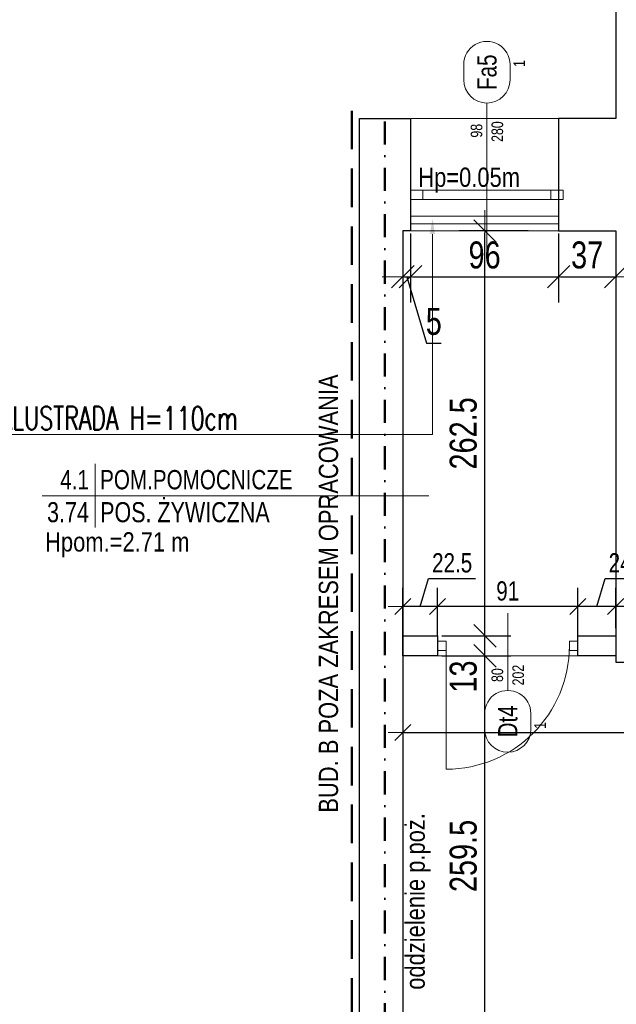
# Model space of a CAD drawing. Header units: millimetres. Extents: x 1390 to 61772, y -2775 to 3946.
# Tile 10 of 24: x 5872 to 6259, y 2520 to 3158. Entities that reach past the tile are written whole.
import ezdxf
from ezdxf import colors
from ezdxf.entities.mleader import LeaderData, LeaderLine
from ezdxf.enums import TextEntityAlignment as Align
from ezdxf.math import Vec2, Vec3

# ---------------------------------------------------------------- set-up
doc = ezdxf.new("R2010")
doc.units = ezdxf.units.MM
doc.linetypes.add('DASHDOT', pattern=[1, 0.5, -0.25, 0, -0.25])
doc.linetypes.add('DASHED', pattern=[0.75, 0.5, -0.25])
for name, color, linetype, lineweight in [('!MARIUSZ', 220, 'Continuous', 35), ('BA_drz', 7, 'Continuous', 18), ('BA_met', 7, 'Continuous', 18), ('BA_sym', 7, 'Continuous', 18), ('BA_txc', 1, 'Continuous', 18), ('BA_txs', 2, 'Continuous', 18), ('PG_OKNA', 7, 'Continuous', 18), ('PG_PARAPETY_WEWN.', 2, 'Continuous', 18), ('PG_PARAPETY_ZEWN.', 1, 'Continuous', 18), ('PG_PODCIĄGI', 1, 'DASHED', 18), ('PG_WIDOKOWE_CIENKIE', 1, 'Continuous', 18), ('PG_WYMIARY', 1, 'Continuous', 18), ('PG_ŚCIANY_SŁUPY', 4, 'Continuous', 30)]:
    doc.layers.add(name, color=color, linetype=linetype, lineweight=lineweight)
doc.layers.add('BA_pom', color=6, linetype='Continuous', lineweight=18, plot=False)
doc.layers.add('PG_POMOCNICZNE', color=6, linetype='Continuous', lineweight=18, plot=False)
doc.styles.add('BIKTS', font='bikromsw.shx', dxfattribs={"width": 0.85})
doc.styles.add('BIKWYM', font='BIKROMSW.SHX', dxfattribs={"width": 0.8})
doc.styles.add('MKA_ROMANS', font='romans.shx', dxfattribs={"width": 0.7})
doc.styles.add('ROMANS', font='bikromsw.shx', dxfattribs={"width": 0.8})
doc.dimstyles.new('BA_KR_50', dxfattribs={"dimscale": 0.5, "dimtxt": 25, "dimasz": 1.666667, "dimexe": 24, "dimexo": 0, "dimgap": 0, "dimtad": 0, "dimdec": 1, "dimrnd": 0.5, "dimzin": 9, "dimdsep": 46, "dimtxsty": 'BIKWYM', "dimblk": 'WYM-KR', "dimcen": 0, "dimdle": 20, "dimclrd": 256, "dimclre": 256, "dimclrt": 7, "dimadec": 0, "dimazin": 0, "dimtfac": 0.033333, "dimtdec": 1, "dimtmove": 0, "dimatfit": 3, "dimldrblk": 'WYM-KR', "dimfxl": 40, "dimfxlon": 1, "dimtvp": 0.8, "dimtolj": 1, "dimarcsym": 0})

# ---------------------------------------------------------------- blocks, each defined once
blk = doc.blocks.new('dr1h901')
at = {"color": 0}
blk.add_line((-0.5, 0), (-0.5, 1), dxfattribs=at)
blk.add_line((0, 0.3622), (0, -0.2655))
blk.add_arc((-0.5, 0), 1, 0, 90, dxfattribs=at)
blk = doc.blocks.new('bikmet')
blk.add_line((0, 1.65), (0, -1.65))
at = {"style": 'ROMANS', "width": 0.8}
blk.add_attdef('NRPOM', text='', height=1, dxfattribs=at).set_placement((-0.333, 0.333), align=Align.RIGHT)
blk.add_attdef('NWAPOM', (0.25, 0.333), '', height=1, dxfattribs=at)
blk.add_attdef('RAREA', text='', height=1.042, dxfattribs=at).set_placement((-0.333, -0.333), align=Align.TOP_RIGHT)
blk.add_attdef('PODLOGA', text='', height=1.042, dxfattribs=at).set_placement((0.25, -0.333), align=Align.TOP_LEFT)
blk = doc.blocks.new('jamb')
blk.add_lwpolyline([(-0.5, -0.5), (-0.5, 0.5), (0.5, 0.5), (0.5, -0.5)], close=True)
blk = doc.blocks.new('A$C8bf4463d')
at = {"true_color": 0xffffff}
h = blk.add_hatch(color=7, dxfattribs=at)
h.dxf.hatch_style = 1
h.paths.add_polyline_path([(2100, 1485), (0, 1485), (0, 0), (2100, 0)])
h.paths.add_polyline_path([(150, 1435), (2050, 1435), (2050, 50), (150, 50)], flags=16)
blk = doc.blocks.new('WYM-KR')
at = {"color": 7, "linetype": 'ByBlock'}
blk.add_line((6.24, 6.24), (-6.24, -6.24), dxfattribs=at)
at = {"linetype": 'ByBlock'}
blk.add_line((11.52, 0), (-11.52, 0), dxfattribs=at)
blk = doc.blocks.new('*D117')
at = {"layer": 'Defpoints', "color": 0, "transparency": 16777216}
for p in [(6258.44, 2777.87), (6258.44, 2763.87), (6284.44, 2763.87)]:
    blk.add_point(p, dxfattribs=at)
at = {"layer": 'PG_WYMIARY', "lineweight": -2, "transparency": 16777216}
for p, q in [((6258.44, 2763.87), (6258.44, 2789.87)), ((6284.44, 2763.87), (6284.44, 2789.87)), ((6283.61, 2777.87), (6259.27, 2777.87))]:
    blk.add_line(p, q, dxfattribs=at)
at = {"layer": 'PG_WYMIARY', "lineweight": -2, "transparency": 16777216, "xscale": 0.8333333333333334, "yscale": 0.8333333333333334, "zscale": 0.8333333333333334, "rotation": 180}
blk.add_blockref('WYM-KR', (6258.44, 2777.87), dxfattribs=at)
at = {"layer": 'PG_WYMIARY', "lineweight": -2, "transparency": 16777216, "xscale": 0.8333333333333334, "yscale": 0.8333333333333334, "zscale": 0.8333333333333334}
blk.add_blockref('WYM-KR', (6284.44, 2777.87), dxfattribs=at)
at = {"layer": 'PG_WYMIARY', "color": 7, "transparency": 16777216, "insert": (6271.44, 2787.87), "char_height": 12.5, "attachment_point": 5, "style": 'BIKWYM'}
blk.add_mtext('\\A1;26', dxfattribs=at)
blk = doc.blocks.new('*D118')
at = {"layer": 'Defpoints', "color": 0, "transparency": 16777216}
for p in [(6233.94, 2777.87), (6233.94, 2758.87), (6258.44, 2763.87)]:
    blk.add_point(p, dxfattribs=at)
at = {"layer": 'PG_WYMIARY', "lineweight": -2, "transparency": 16777216}
for p, q in [((6246.19, 2777.87), (6251.66, 2796.12)), ((6251.66, 2796.12), (6282.14, 2796.12)), ((6233.94, 2758.87), (6233.94, 2789.87)), ((6258.44, 2763.87), (6258.44, 2789.87)), ((6257.61, 2777.87), (6234.77, 2777.87))]:
    blk.add_line(p, q, dxfattribs=at)
at = {"layer": 'PG_WYMIARY', "lineweight": -2, "transparency": 16777216, "xscale": 0.8333333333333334, "yscale": 0.8333333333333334, "zscale": 0.8333333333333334, "rotation": 180}
blk.add_blockref('WYM-KR', (6233.94, 2777.87), dxfattribs=at)
at = {"layer": 'PG_WYMIARY', "lineweight": -2, "transparency": 16777216, "xscale": 0.8333333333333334, "yscale": 0.8333333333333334, "zscale": 0.8333333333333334}
blk.add_blockref('WYM-KR', (6258.44, 2777.87), dxfattribs=at)
at = {"layer": 'PG_WYMIARY', "color": 7, "transparency": 16777216, "insert": (6266.9, 2806.12), "char_height": 12.5, "attachment_point": 5, "style": 'BIKWYM'}
blk.add_mtext('\\A1;24.5', dxfattribs=at)
blk = doc.blocks.new('*D119')
at = {"layer": 'Defpoints', "color": 0, "transparency": 16777216}
for p in [(6142.94, 2777.87), (6142.94, 2758.87), (6233.94, 2758.87)]:
    blk.add_point(p, dxfattribs=at)
at = {"layer": 'PG_WYMIARY', "lineweight": -2, "transparency": 16777216}
for p, q in [((6142.94, 2758.87), (6142.94, 2789.87)), ((6233.94, 2758.87), (6233.94, 2789.87)), ((6233.11, 2777.87), (6143.77, 2777.87))]:
    blk.add_line(p, q, dxfattribs=at)
at = {"layer": 'PG_WYMIARY', "lineweight": -2, "transparency": 16777216, "xscale": 0.8333333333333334, "yscale": 0.8333333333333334, "zscale": 0.8333333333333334, "rotation": 180}
blk.add_blockref('WYM-KR', (6142.94, 2777.87), dxfattribs=at)
at = {"layer": 'PG_WYMIARY', "lineweight": -2, "transparency": 16777216, "xscale": 0.8333333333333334, "yscale": 0.8333333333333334, "zscale": 0.8333333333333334}
blk.add_blockref('WYM-KR', (6233.94, 2777.87), dxfattribs=at)
at = {"layer": 'PG_WYMIARY', "color": 7, "transparency": 16777216, "insert": (6188.44, 2787.87), "char_height": 12.5, "attachment_point": 5, "style": 'BIKWYM'}
blk.add_mtext('\\A1;91', dxfattribs=at)
blk = doc.blocks.new('*D120')
at = {"layer": 'Defpoints', "color": 0, "transparency": 16777216}
for p in [(6120.44, 2777.87), (6120.44, 2758.87), (6142.94, 2758.87)]:
    blk.add_point(p, dxfattribs=at)
at = {"layer": 'PG_WYMIARY', "lineweight": -2, "transparency": 16777216}
for p, q in [((6131.69, 2777.87), (6137.16, 2796.12)), ((6137.16, 2796.12), (6167.64, 2796.12)), ((6120.44, 2758.87), (6120.44, 2789.87)), ((6142.94, 2758.87), (6142.94, 2789.87)), ((6142.11, 2777.87), (6121.27, 2777.87))]:
    blk.add_line(p, q, dxfattribs=at)
at = {"layer": 'PG_WYMIARY', "lineweight": -2, "transparency": 16777216, "xscale": 0.8333333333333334, "yscale": 0.8333333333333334, "zscale": 0.8333333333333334, "rotation": 180}
blk.add_blockref('WYM-KR', (6120.44, 2777.87), dxfattribs=at)
at = {"layer": 'PG_WYMIARY', "lineweight": -2, "transparency": 16777216, "xscale": 0.8333333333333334, "yscale": 0.8333333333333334, "zscale": 0.8333333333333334}
blk.add_blockref('WYM-KR', (6142.94, 2777.87), dxfattribs=at)
at = {"layer": 'PG_WYMIARY', "color": 7, "transparency": 16777216, "insert": (6152.4, 2806.12), "char_height": 12.5, "attachment_point": 5, "style": 'BIKWYM'}
blk.add_mtext('\\A1;22.5', dxfattribs=at)
blk = doc.blocks.new('*D139')
at = {"layer": 'Defpoints', "color": 0, "transparency": 16777216}
for p in [(6142.94, 2745.87), (6173.68, 2745.87), (6120.44, 2486.37)]:
    blk.add_point(p, dxfattribs=at)
at = {"layer": 'PG_WYMIARY', "lineweight": -2, "transparency": 16777216}
for p, q in [((6145.68, 2745.87), (6190.48, 2745.87)), ((6173.68, 2487.53), (6173.68, 2744.7)), ((6145.68, 2486.37), (6190.48, 2486.37))]:
    blk.add_line(p, q, dxfattribs=at)
at = {"layer": 'PG_WYMIARY', "lineweight": -2, "transparency": 16777216, "xscale": 1.166666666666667, "yscale": 1.166666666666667, "zscale": 1.166666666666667}
for p, rotation in [((6173.68, 2745.87), 90), ((6173.68, 2486.37), 270)]:
    blk.add_blockref('WYM-KR', p, dxfattribs=dict(at, rotation=rotation))
at = {"layer": 'PG_WYMIARY', "color": 7, "transparency": 16777216, "insert": (6159.68, 2616.12), "char_height": 17.5, "attachment_point": 5, "rotation": 90, "style": 'BIKWYM'}
blk.add_mtext('\\A1;259.5', dxfattribs=at)
blk = doc.blocks.new('*D140')
at = {"layer": 'Defpoints', "color": 0, "transparency": 16777216}
for p in [(6142.94, 2758.87), (6173.68, 2758.87), (6142.94, 2745.87)]:
    blk.add_point(p, dxfattribs=at)
at = {"layer": 'PG_WYMIARY', "lineweight": -2, "transparency": 16777216}
for p, q in [((6145.68, 2758.87), (6190.48, 2758.87)), ((6173.68, 2747.03), (6173.68, 2757.7)), ((6145.68, 2745.87), (6190.48, 2745.87)), ((6173.68, 2722.43), (6173.68, 2745.87))]:
    blk.add_line(p, q, dxfattribs=at)
at = {"layer": 'PG_WYMIARY', "lineweight": -2, "transparency": 16777216, "xscale": 1.166666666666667, "yscale": 1.166666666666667, "zscale": 1.166666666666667}
for p, rotation in [((6173.68, 2758.87), 90), ((6173.68, 2745.87), 270)]:
    blk.add_blockref('WYM-KR', p, dxfattribs=dict(at, rotation=rotation))
at = {"layer": 'PG_WYMIARY', "color": 7, "transparency": 16777216, "insert": (6159.68, 2732.43), "char_height": 17.5, "attachment_point": 5, "rotation": 90, "style": 'BIKWYM'}
blk.add_mtext('\\A1;13', dxfattribs=at)
blk = doc.blocks.new('*D141')
at = {"layer": 'Defpoints', "color": 0, "transparency": 16777216}
for p in [(6173.68, 3021.37), (6221.44, 3021.37), (6142.94, 2758.87)]:
    blk.add_point(p, dxfattribs=at)
at = {"layer": 'PG_WYMIARY', "lineweight": -2, "transparency": 16777216}
for p, q in [((6201.68, 3021.37), (6156.88, 3021.37)), ((6173.68, 2760.03), (6173.68, 3020.2)), ((6145.68, 2758.87), (6190.48, 2758.87))]:
    blk.add_line(p, q, dxfattribs=at)
at = {"layer": 'PG_WYMIARY', "lineweight": -2, "transparency": 16777216, "xscale": 1.166666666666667, "yscale": 1.166666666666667, "zscale": 1.166666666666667}
for p, rotation in [((6173.68, 3021.37), 90), ((6173.68, 2758.87), 270)]:
    blk.add_blockref('WYM-KR', p, dxfattribs=dict(at, rotation=rotation))
at = {"layer": 'PG_WYMIARY', "color": 7, "transparency": 16777216, "insert": (6159.68, 2890.12), "char_height": 17.5, "attachment_point": 5, "rotation": 90, "style": 'BIKWYM'}
blk.add_mtext('\\A1;262.5', dxfattribs=at)
blk = doc.blocks.new('*D142')
at = {"layer": 'Defpoints', "color": 0, "transparency": 16777216}
for p in [(6120.44, 3021.37), (6125.44, 3021.37), (6125.44, 2991.71)]:
    blk.add_point(p, dxfattribs=at)
at = {"layer": 'PG_WYMIARY', "lineweight": -2, "transparency": 16777216}
for p, q in [((6120.44, 3019.71), (6120.44, 2974.91)), ((6125.44, 3019.71), (6125.44, 2974.91)), ((6121.61, 2991.71), (6124.27, 2991.71)), ((6122.94, 2991.71), (6135.85, 2948.66)), ((6135.85, 2948.66), (6145.19, 2948.66))]:
    blk.add_line(p, q, dxfattribs=at)
at = {"layer": 'PG_WYMIARY', "lineweight": -2, "transparency": 16777216, "xscale": 1.166666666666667, "yscale": 1.166666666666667, "zscale": 1.166666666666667, "rotation": 180}
blk.add_blockref('WYM-KR', (6120.44, 2991.71), dxfattribs=at)
at = {"layer": 'PG_WYMIARY', "lineweight": -2, "transparency": 16777216, "xscale": 1.166666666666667, "yscale": 1.166666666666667, "zscale": 1.166666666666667}
blk.add_blockref('WYM-KR', (6125.44, 2991.71), dxfattribs=at)
at = {"layer": 'PG_WYMIARY', "color": 7, "transparency": 16777216, "insert": (6140.52, 2962.66), "char_height": 17.5, "attachment_point": 5, "style": 'BIKWYM'}
blk.add_mtext('\\A1;5', dxfattribs=at)
blk = doc.blocks.new('*D143')
at = {"layer": 'Defpoints', "color": 0, "transparency": 16777216}
for p in [(6125.44, 3021.37), (6221.44, 3021.37), (6221.44, 2991.71)]:
    blk.add_point(p, dxfattribs=at)
at = {"layer": 'PG_WYMIARY', "lineweight": -2, "transparency": 16777216}
for p, q in [((6125.44, 3019.71), (6125.44, 2974.91)), ((6221.44, 3019.71), (6221.44, 2974.91)), ((6126.61, 2991.71), (6220.27, 2991.71))]:
    blk.add_line(p, q, dxfattribs=at)
at = {"layer": 'PG_WYMIARY', "lineweight": -2, "transparency": 16777216, "xscale": 1.166666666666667, "yscale": 1.166666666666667, "zscale": 1.166666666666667, "rotation": 180}
blk.add_blockref('WYM-KR', (6125.44, 2991.71), dxfattribs=at)
at = {"layer": 'PG_WYMIARY', "lineweight": -2, "transparency": 16777216, "xscale": 1.166666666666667, "yscale": 1.166666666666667, "zscale": 1.166666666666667}
blk.add_blockref('WYM-KR', (6221.44, 2991.71), dxfattribs=at)
at = {"layer": 'PG_WYMIARY', "color": 7, "transparency": 16777216, "insert": (6173.44, 3005.71), "char_height": 17.5, "attachment_point": 5, "style": 'BIKWYM'}
blk.add_mtext('\\A1;96', dxfattribs=at)
blk = doc.blocks.new('*D144')
at = {"layer": 'Defpoints', "color": 0, "transparency": 16777216}
for p in [(6221.44, 3021.37), (6258.44, 3021.37), (6258.44, 2991.71)]:
    blk.add_point(p, dxfattribs=at)
at = {"layer": 'PG_WYMIARY', "lineweight": -2, "transparency": 16777216}
for p, q in [((6221.44, 3019.71), (6221.44, 2974.91)), ((6258.44, 3019.71), (6258.44, 2974.91)), ((6222.61, 2991.71), (6257.27, 2991.71))]:
    blk.add_line(p, q, dxfattribs=at)
at = {"layer": 'PG_WYMIARY', "lineweight": -2, "transparency": 16777216, "xscale": 1.166666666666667, "yscale": 1.166666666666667, "zscale": 1.166666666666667, "rotation": 180}
blk.add_blockref('WYM-KR', (6221.44, 2991.71), dxfattribs=at)
at = {"layer": 'PG_WYMIARY', "lineweight": -2, "transparency": 16777216, "xscale": 1.166666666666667, "yscale": 1.166666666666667, "zscale": 1.166666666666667}
blk.add_blockref('WYM-KR', (6258.44, 2991.71), dxfattribs=at)
at = {"layer": 'PG_WYMIARY', "color": 7, "transparency": 16777216, "insert": (6239.94, 3005.71), "char_height": 17.5, "attachment_point": 5, "style": 'BIKWYM'}
blk.add_mtext('\\A1;37', dxfattribs=at)
blk = doc.blocks.new('*D145')
at = {"layer": 'Defpoints', "color": 0, "transparency": 16777216}
for p in [(6120.44, 2745.87), (6537.44, 2733.37), (6537.44, 2696.15)]:
    blk.add_point(p, dxfattribs=at)
at = {"layer": 'PG_WYMIARY', "lineweight": -2, "transparency": 16777216}
for p, q in [((6120.44, 2716.15), (6120.44, 2684.15)), ((6537.44, 2716.15), (6537.44, 2684.15)), ((6121.27, 2696.15), (6536.61, 2696.15))]:
    blk.add_line(p, q, dxfattribs=at)
at = {"layer": 'PG_WYMIARY', "lineweight": -2, "transparency": 16777216, "xscale": 0.8333333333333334, "yscale": 0.8333333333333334, "zscale": 0.8333333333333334, "rotation": 180}
blk.add_blockref('WYM-KR', (6120.44, 2696.15), dxfattribs=at)
at = {"layer": 'PG_WYMIARY', "lineweight": -2, "transparency": 16777216, "xscale": 0.8333333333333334, "yscale": 0.8333333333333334, "zscale": 0.8333333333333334}
blk.add_blockref('WYM-KR', (6537.44, 2696.15), dxfattribs=at)
at = {"layer": 'PG_WYMIARY', "color": 7, "transparency": 16777216, "insert": (6328.94, 2706.15), "char_height": 12.5, "attachment_point": 5, "style": 'BIKWYM'}
blk.add_mtext('\\A1;417', dxfattribs=at)
blk = doc.blocks.new('symdrz')
blk.add_lwpolyline([(-10, -30, -1), (-10, 30), (10, 30, -1), (10, -30)], format="xyb", close=True)
at = {"style": 'BIKTS', "width": 0.8}
blk.add_attdef('SZERDRZ', text='', height=25, dxfattribs=at).set_placement((77.1, 8.8), align=Align.CENTER)
blk.add_attdef('SYMDRZ', text='', height=25, dxfattribs=at).set_placement((0, 0), align=Align.MIDDLE)
blk.add_attdef('WYSDRZ', text='', height=25, dxfattribs=at).set_placement((77.1, -9.5), align=Align.TOP_CENTER)

msp = doc.modelspace()

# ---------------------------------------------------------------- linework, layer by layer
at = {"layer": '!MARIUSZ', "color": 18, "linetype": 'DASHED', "lineweight": 50, "ltscale": 50, "true_color": 0x000000}
msp.add_lwpolyline([(6087.44, 3099.37), (6087.44, 2241.52)], dxfattribs=at)
at = {"layer": 'BA_met', "color": 18, "true_color": 0x000000}
msp.add_lwpolyline([(5886.7, 2849.71), (6137.2, 2849.71)], dxfattribs=at)
at = {"layer": 'BA_sym', "color": 18, "true_color": 0x000000}
msp.add_line((6174.94, 3003.29), (6174.94, 3104.31), dxfattribs=at)
at = {"layer": 'PG_OKNA', "color": 18, "true_color": 0x000000}
for points in [[(6125.44, 3047.87), (6125.44, 3041.87), (6224.44, 3041.87), (6224.44, 3047.87)], [(6125.44, 3047.87), (6133.44, 3047.87), (6133.44, 3041.87), (6125.44, 3041.87)], [(6216.44, 3047.87), (6224.44, 3047.87), (6224.44, 3041.87), (6216.44, 3041.87)]]:
    msp.add_lwpolyline(points, close=True, dxfattribs=at)
at = {"layer": 'PG_PARAPETY_WEWN.', "color": 18, "true_color": 0x000000}
msp.add_lwpolyline([(6225.44, 3021.37), (6125.44, 3021.37)], dxfattribs=at)
at = {"layer": 'PG_PARAPETY_ZEWN.', "color": 18, "true_color": 0x000000}
msp.add_lwpolyline([(6225.44, 3094.37), (6125.44, 3094.37)], dxfattribs=at)
at = {"layer": 'PG_PODCIĄGI', "color": 18, "linetype": 'DASHDOT', "lineweight": 50, "ltscale": 30, "true_color": 0x000000}
msp.add_line((6108.69, 2294.87), (6108.69, 3094.37), dxfattribs=at)
at = {"layer": 'PG_POMOCNICZNE'}
for points in [[(6258.44, 3021.37), (6120.44, 3021.37), (6120.44, 2758.87), (6142.94, 2758.87), (6142.94, 2745.87), (6233.94, 2745.87), (6233.94, 2758.87), (6258.44, 2758.87), (6258.44, 3021.37)], [(6120.44, 2745.87), (6258.44, 2745.87), (6258.44, 2741.87), (6284.44, 2741.87), (6284.44, 2805.87), (6408.44, 2805.86), (6408.44, 2768.87), (6537.09, 2768.87), (6537.44, 2733.37), (6552.44, 2733.37), (6552.44, 2346.87), (6123.44, 2346.87), (6123.44, 2359.37), (6120.44, 2359.37), (6120.44, 2745.87)]]:
    msp.add_lwpolyline(points, dxfattribs=at)
at = {"layer": 'PG_WIDOKOWE_CIENKIE', "color": 18, "true_color": 0x000000}
msp.add_lwpolyline([(6125.44, 3031.09), (6221.44, 3031.09), (6221.44, 3026.09), (6125.44, 3026.09), (6125.44, 3031.09)], dxfattribs=at)
at = {"layer": 'PG_ŚCIANY_SŁUPY', "color": 18, "true_color": 0x000000}
for points in [[(6310.94, 3513.87), (6258.44, 3513.87), (6258.44, 3094.37), (6221.44, 3094.37), (6221.44, 3021.37), (6258.44, 3021.37), (6258.44, 2741.87), (6284.44, 2741.87), (6284.44, 3483.87), (6309.44, 3483.87), (6309.44, 3506.37), (6310.94, 3506.37), (6310.94, 3513.87)], [(6125.44, 3094.37), (6125.44, 3021.37), (6120.44, 3021.37), (6120.44, 2486.37), (6092.44, 2486.37), (6092.44, 3094.37), (6124.94, 3094.37)]]:
    msp.add_lwpolyline(points, dxfattribs=at)
for points in [[(6120.44, 2758.87), (6142.94, 2758.87), (6142.94, 2745.87), (6120.44, 2745.87)], [(6233.94, 2758.87), (6258.44, 2758.87), (6258.44, 2745.87), (6233.94, 2745.87)]]:
    msp.add_lwpolyline(points, close=True, dxfattribs=at)

# ---------------------------------------------------------------- block references
at = {"layer": 'BA_drz', "color": 18, "true_color": 0x000000, "xscale": -79.99999999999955, "yscale": 79.99999999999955, "zscale": -79.99999999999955, "rotation": 180}
msp.add_blockref('dr1h901', (6188.44, 2752.37), dxfattribs=at)
at = {"layer": 'BA_drz', "color": 18, "true_color": 0x000000, "xscale": -5.5, "yscale": 5.999999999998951, "zscale": 5.5}
for p in [(6145.69, 2752.37), (6231.19, 2752.37)]:
    msp.add_blockref('jamb', p, dxfattribs=at)
at = {"layer": 'BA_met', "color": 18, "true_color": 0x000000, "xscale": 12.5, "yscale": 12.5, "zscale": 12.5}
msp.add_blockref('bikmet', (5921.06, 2849.71), dxfattribs=at).add_auto_attribs({'NRPOM': ' 4.1', 'NWAPOM': 'POM.POMOCNICZE', 'RAREA': '3.74', 'PODLOGA': 'POS. ŻYWICZNA'})
at = {"layer": 'BA_sym', "color": 18, "true_color": 0x000000}
ref = msp.add_blockref('symdrz', (6174.94, 3124.31), dxfattribs=dict(at, xscale=0.5000000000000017, yscale=0.5000000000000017, zscale=0.5000000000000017, rotation=90.00000472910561))
ref.add_attrib('Symdrz', 'Fa5', dxfattribs={"height": 12.5, "rotation": 90, "style": 'BIKTS', "width": 0.8}).set_placement((6174.94, 3124.31), align=Align.MIDDLE_CENTER)
ref.add_attrib('Szerdrz', '98', dxfattribs={"layer": 'BA_txc', "height": 7.5, "rotation": 90, "style": 'BIKTS', "width": 0.8}).set_placement((6168.19, 3086.39), align=Align.MIDDLE_CENTER)
ref.add_attrib('Wysdrz', '280', dxfattribs={"layer": 'BA_txc', "height": 7.5, "rotation": 90, "style": 'BIKTS', "width": 0.8}).set_placement((6181.69, 3085.82), align=Align.MIDDLE_CENTER)
ref.add_attrib('Sztuk', '1', (6199.69, 3127.74), dxfattribs={"layer": 'BA_pom', "height": 7.5, "rotation": 90, "style": 'BIKTS', "width": 0.8})
ref = msp.add_blockref('symdrz', (6188.44, 2703.39), dxfattribs=dict(at, xscale=-0.5000000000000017, yscale=0.5000000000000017, zscale=0.5000000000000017, rotation=89.99999527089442))
ref.add_attrib('Symdrz', 'Dt4', dxfattribs={"height": 12.5, "rotation": 90, "style": 'BIKTS', "width": 0.8}).set_placement((6188.44, 2703.39), align=Align.MIDDLE_CENTER)
ref.add_attrib('Szerdrz', '80', dxfattribs={"layer": 'BA_txc', "height": 7.5, "rotation": 90, "style": 'BIKTS', "width": 0.8}).set_placement((6181.69, 2733.39), align=Align.MIDDLE_CENTER)
ref.add_attrib('Wysdrz', '202', dxfattribs={"layer": 'BA_txc', "height": 7.5, "rotation": 90, "style": 'BIKTS', "width": 0.8}).set_placement((6195.19, 2733.39), align=Align.MIDDLE_CENTER)
ref.add_attrib('Sztuk', '1', (6213.19, 2698.53), dxfattribs={"layer": 'BA_pom', "height": 7.5, "rotation": 90, "style": 'BIKTS', "width": 0.8})
at = {"layer": 'PG_WIDOKOWE_CIENKIE', "color": 18, "lineweight": 30, "true_color": 0x000000}
msp.add_blockref('A$C8bf4463d', (5340.05, 2138.83), dxfattribs=at)

# ---------------------------------------------------------------- texts
at = {"layer": 'BA_txs', "color": 18, "true_color": 0x000000, "style": 'BIKTS', "width": 0.85}
for s, p in [('Hp=0.05m', (6130.46, 3049.97)), ('Hpom.=2.71 m', (5888.51, 2813.53))]:
    msp.add_text(s, height=12.5, dxfattribs=at).set_placement(p)
for s, p in [('BUD. B POZA ZAKRESEM OPRACOWANIA', (6078.45, 2644.19)), ('oddzielenie p.poż.', (6134.65, 2529.35))]:
    msp.add_text(s, height=12.5, rotation=90, dxfattribs=at).set_placement(p)

# ---------------------------------------------------------------- dimensions: what is measured, and where the dimension line sits
at = {"layer": 'PG_WYMIARY', "color": 18, "true_color": 0x000000}
for base, p1, p2, picture, middle in [((6173.68, 3021.37), (6142.94, 2758.87), (6221.44, 3021.37), '*D141', (6159.68, 2890.12)), ((6173.68, 2745.87), (6120.44, 2486.37), (6142.94, 2745.87), '*D139', (6159.68, 2616.12))]:
    dim = msp.add_linear_dim(base=base, p1=p1, p2=p2, angle=90, dimstyle='BA_KR_50', override={"dimscale": 0.7, "dimtmove": 1}, dxfattribs=at)
    dim.commit()
    dim.dimension.update_dxf_attribs({"geometry": picture, "text_midpoint": middle})
for base, p1, p2, override, picture, middle in [((6125.44, 2991.71), (6120.44, 3021.37), (6125.44, 3021.37), {"dimscale": 0.7, "dimtmove": 1}, '*D142', (6135.85, 2962.66)), ((6221.44, 2991.71), (6125.44, 3021.37), (6221.44, 3021.37), {"dimscale": 0.7, "dimtmove": 1}, '*D143', (6173.44, 3005.71)), ((6258.44, 2991.71), (6221.44, 3021.37), (6258.44, 3021.37), {"dimscale": 0.7, "dimtmove": 1}, '*D144', (6239.94, 3005.71)), ((6120.44, 2777.87), (6142.94, 2758.87), (6120.44, 2758.87), {"dimtmove": 1}, '*D120', (6137.16, 2806.12)), ((6233.94, 2777.87), (6258.44, 2763.87), (6233.94, 2758.87), {"dimtmove": 1}, '*D118', (6251.66, 2806.12)), ((6142.94, 2777.87), (6233.94, 2758.87), (6142.94, 2758.87), {"dimtmove": 1}, '*D119', (6188.44, 2787.87)), ((6258.44, 2777.87), (6284.44, 2763.87), (6258.44, 2763.87), {"dimtmove": 1}, '*D117', (6271.44, 2787.87)), ((6537.44, 2696.15), (6120.44, 2745.87), (6537.44, 2733.37), {"dimtmove": 1}, '*D145', (6328.94, 2706.15))]:
    dim = msp.add_linear_dim(base=base, p1=p1, p2=p2, dimstyle='BA_KR_50', override=override, dxfattribs=at)
    dim.commit()
    dim.dimension.update_dxf_attribs({"geometry": picture, "text_midpoint": middle})
dim = msp.add_linear_dim(base=(6173.68, 2758.87), p1=(6142.94, 2745.87), p2=(6142.94, 2758.87), angle=90, dimstyle='BA_KR_50', override={"dimscale": 0.7, "dimtmove": 1}, dxfattribs=at)
dim.commit()
dim.dimension.update_dxf_attribs({"geometry": '*D140', "text_midpoint": (6173.68, 2732.43), "dimtype": 160})

# ---------------------------------------------------------------- leaders
at = {"layer": 'BA_txs', "color": 18, "true_color": 0x000000}
ml = msp.add_multileader_mtext('Standard', dxfattribs=at)
ml.set_content('PROJEKTOWANA BALUSTRADA H=110cm', color=(0, 0, 0), style='MKA_ROMANS')
ml.set_leader_properties(color=256, linetype='ByLayer', lineweight=-1)
ml.build(insert=Vec2(0, 0))
ml.multileader.update_dxf_attribs({"text_left_attachment_type": 5, "text_right_attachment_type": 5, "dogleg_length": 20, "arrow_head_size": 10})
ctx = ml.context
ctx.base_point, ctx.char_height, ctx.arrow_head_size, ctx.landing_gap_size, ctx.plane_origin = Vec3(5701.88, 2889.49), 15, 10, 0.6, Vec3(5976.5, 3412.15)
ctx.left_attachment, ctx.right_attachment, ctx.text_align_type = 5, 5, 2
notes = []
notes.append((ctx, [(0, (1, 1, 0), (6139.67, 2889.49), (-1, 0), 125.6, [(0, [(6139.67, 3029.34)], 0, [])])]))
ctx.mtext.insert, ctx.mtext.width, ctx.mtext.defined_height, ctx.mtext.alignment, ctx.mtext.line_spacing_factor, ctx.mtext.flow_direction = Vec3(6013.48, 2907.49), 392.0979, 15, 3, 0.9, 5
for ctx, leaders in notes:
    for number, flags, end, landing, length, lines in leaders:
        leader = LeaderData()
        leader.index, (leader.has_last_leader_line, leader.has_dogleg_vector, leader.attachment_direction) = number, flags
        leader.last_leader_point, leader.dogleg_vector, leader.dogleg_length = Vec3(end), Vec3(landing), length
        for number, points, colour, breaks in lines:
            line = LeaderLine()
            line.index, line.vertices, line.color, line.breaks = number, Vec3.list(points), colors.encode_raw_color(colour), breaks
            leader.lines.append(line)
        ctx.leaders.append(leader)

doc.saveas('drawing.dxf')
